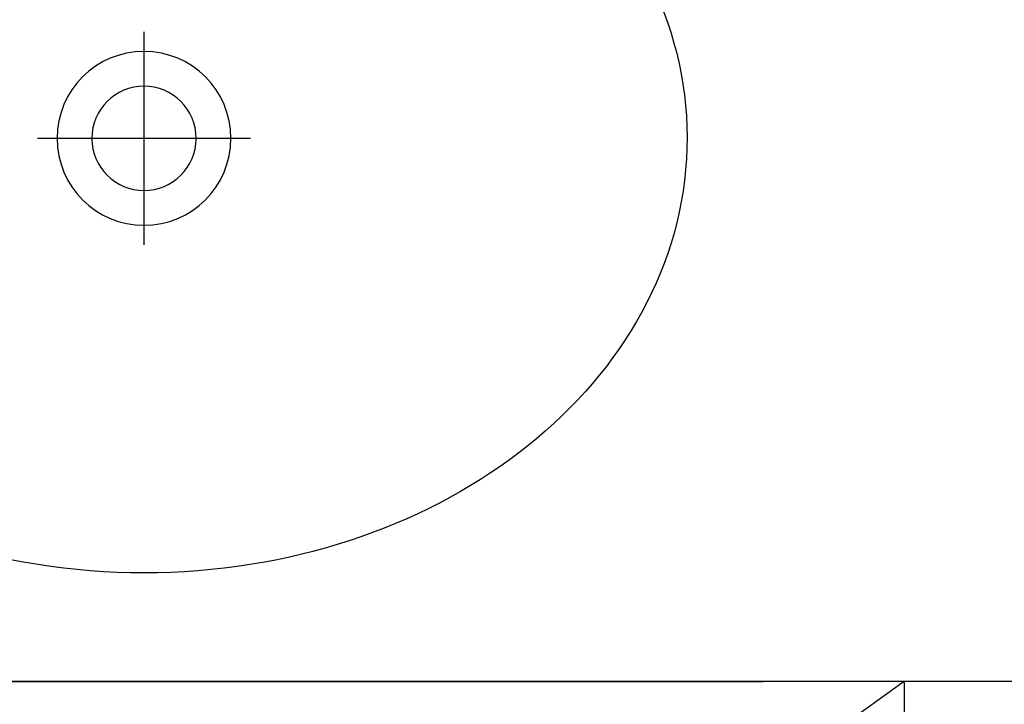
# Model space of a CAD drawing. Header units: millimetres. Extents: x 6161 to 8965, y -9035 to -5431.
# Tile 166 of 256: x 6808 to 6853, y -6625 to -6593. Entities that reach past the tile are written whole.
import ezdxf

# ---------------------------------------------------------------- set-up
doc = ezdxf.new("R2010")
doc.units = ezdxf.units.MM
doc.linetypes.add('DASHED', pattern=[19.05, 12.7, -6.35])
doc.layers.add('Wyposazenie Wew - Urzadzenia Sanitarne', color=6, linetype='Continuous')

# ---------------------------------------------------------------- blocks, each defined once
blk = doc.blocks.new('Modul_MOP')
at = {"color": 9, "true_color": 0xb8b8b8}
for points in [[(0, -25.1), (0, -34.9)], [(-4.9, -30), (4.9, -30)]]:
    blk.add_lwpolyline(points, dxfattribs=at)
at = {"color": 9, "linetype": 'DASHED', "ltscale": 5, "true_color": 0xb8b8b8}
blk.add_lwpolyline([(-35, -55), (-35, -105), (35, -105), (35, -55), (-35, -55), (35, -105), (-35, -105), (35, -55)], dxfattribs=at)
for radius in [4, 2.4]:
    blk.add_circle((0, -30), radius)
blk.add_ellipse((0, -30), major_axis=(-25, 0), ratio=0.8, start_param=4.807479, end_param=10.900484)
blk.add_point((0, -55))

msp = doc.modelspace()

# ---------------------------------------------------------------- linework, layer by layer
at = {"layer": 'Wyposazenie Wew - Urzadzenia Sanitarne'}
msp.add_lwpolyline([(7013.833, -6623.817), (6518.833, -6623.817), (6518.833, -6568.817), (7013.833, -6568.817)], close=True, dxfattribs=at)

# ---------------------------------------------------------------- block references
at = {"layer": 'Wyposazenie Wew - Urzadzenia Sanitarne', "xscale": -1}
msp.add_blockref('Modul_MOP', (6813.833, -6568.817), dxfattribs=at)

doc.saveas('drawing.dxf')
